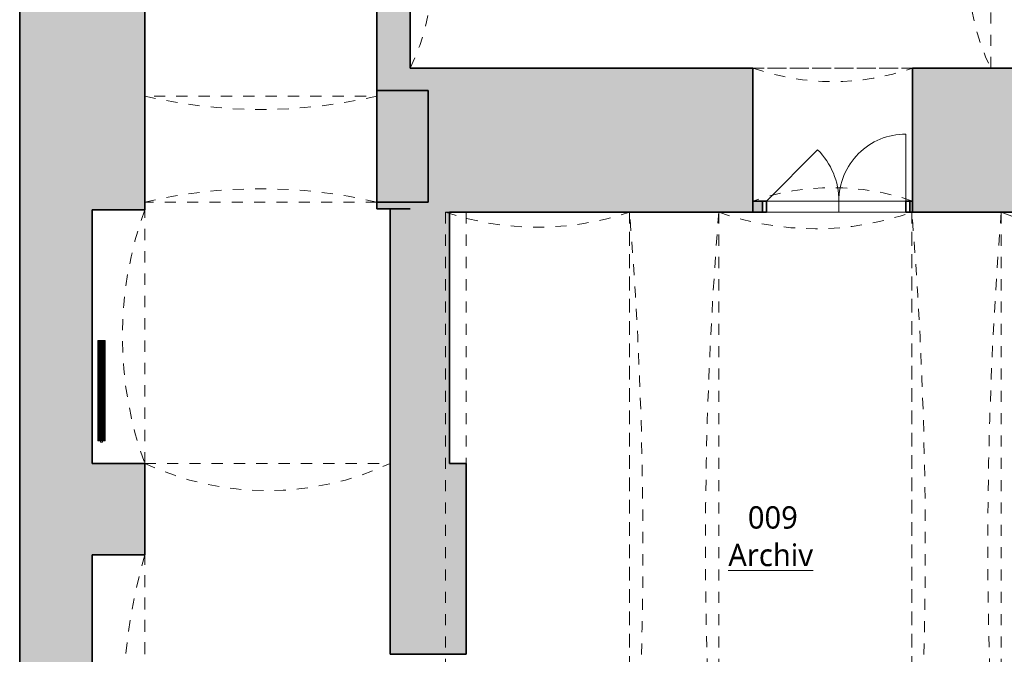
# Model space of a CAD drawing. Header units: metres. Extents: x -0.2 to 46.9, y 0 to 27.9.
# Tile 2 of 15: x -0.2 to 8.6, y 3.5 to 9.2. Entities that reach past the tile are written whole.
import ezdxf

# ---------------------------------------------------------------- set-up
doc = ezdxf.new("R2010")
doc.units = ezdxf.units.M
doc.linetypes.add('AV - Cerch_ 1 tecka 4mm', pattern=[0.006, 0.004, -0.001, 0, -0.001])
doc.layers.add('AV-MISTNOSTI', color=5, linetype='Continuous', lineweight=5, true_color=0x0000ff)
for name, color, linetype, lineweight in [('AV-SRAFY', 7, 'Continuous', 35), ('AV-STAVBA', 7, 'Continuous', 18), ('AV-VYBAVENI', 7, 'Continuous', 18)]:
    doc.layers.add(name, color=color, linetype=linetype, lineweight=lineweight)
doc.styles.add('Trebuchet MS_B', font='trebuc.ttf', dxfattribs={"height": 0.2})

# ---------------------------------------------------------------- blocks, each defined once
blk = doc.blocks.new('GM_Otvor s klenutým nadpražím - 1430x2000_1900-1650270-1PP')
at = {"layer": 'AV-STAVBA', "color": 254, "linetype": 'AV - Cerch_ 1 tecka 4mm', "lineweight": 13, "true_color": 0xcccccc}
for p, q in [((-0.715, 0.645), (0.715, 0.645)), ((0.6315, -0.545), (-0.6315, -0.545))]:
    blk.add_line(p, q, dxfattribs=at)
for centre, start, end in [((0, 2.7151), 250.94543, 289.05457), ((0, -2.6151), 70.94543, 109.05457)]:
    blk.add_arc(centre, 2.1901, start, end, dxfattribs=at)
blk = doc.blocks.new('GM_Otvor s klenutým nadpražím - 5960x2050_5960-876872-1PP')
at = {"layer": 'AV-STAVBA', "color": 254, "linetype": 'AV - Cerch_ 1 tecka 4mm', "lineweight": 13, "true_color": 0xcccccc}
for p, q in [((-2.98, 0.4), (2.98, 0.4)), ((2.8965, -0.4), (-2.8965, -0.4))]:
    blk.add_line(p, q, dxfattribs=at)
for centre, start, end in [((0, 37.3417), 265.38807, 274.61193), ((0, -37.3417), 85.38807, 94.61193)]:
    blk.add_arc(centre, 37.0617, start, end, dxfattribs=at)
blk = doc.blocks.new('GM_Nika s klenutým nadpražím - 2270x2480_2200-892734-1PP')
at = {"layer": 'AV-STAVBA', "color": 254, "linetype": 'AV - Cerch_ 1 tecka 4mm', "lineweight": 13, "true_color": 0xcccccc}
for p, q in [((1.135, 0.56), (-1.135, 0.56)), ((1.135, -0.56), (-1.135, -0.56))]:
    blk.add_line(p, q, dxfattribs=at)
blk.add_arc((0, 3.6806), 3.3206, 250.01284, 289.98716, dxfattribs=at)
blk = doc.blocks.new('GM_Nika s klenutým nadpražím - 2890x2400_3100-892733-1PP')
at = {"layer": 'AV-STAVBA', "color": 254, "linetype": 'AV - Cerch_ 1 tecka 4mm', "lineweight": 13, "true_color": 0xcccccc}
for p, q in [((1.445, 0.56), (-1.445, 0.56)), ((1.445, -0.56), (-1.445, -0.56))]:
    blk.add_line(p, q, dxfattribs=at)
blk.add_arc((0, 5.6801), 5.3201, 254.23971, 285.76029, dxfattribs=at)
blk = doc.blocks.new('DO_2-L_Ocel_ - 1250x1850-984935-1PP')
at = {"layer": 'AV-STAVBA', "color": 254, "true_color": 0xcccccc}
for p, q in [((0.6, 0.6499), (0.6, 0.05)), ((-0.65, 0.05), (-0.1904, 0.5096)), ((-0.685, 0.05), (-0.685, -0.05)), ((-0.65, 0.05), (0.6, 0.05)), ((0, 0.05), (0, -0.05)), ((0.635, 0.05), (0.635, -0.05)), ((-0.65, -0.05), (0.6, -0.05))]:
    blk.add_line(p, q, dxfattribs=at)
at = {"layer": 'AV-STAVBA', "color": 254, "lineweight": 35, "true_color": 0xcccccc}
for p, q in [((-0.65, 0.05), (-0.685, 0.05)), ((-0.685, 0.05), (-0.685, -0.05)), ((-0.65, -0.05), (-0.65, 0.05)), ((0.635, 0.05), (0.6, 0.05)), ((0.6, 0.05), (0.6, -0.05)), ((0.635, -0.05), (0.635, 0.05)), ((-0.685, -0.05), (-0.65, -0.05)), ((0.6, -0.05), (0.635, -0.05))]:
    blk.add_line(p, q, dxfattribs=at)
at = {"layer": 'AV-STAVBA', "color": 254, "linetype": 'AV - Cerch_ 1 tecka 4mm', "true_color": 0xcccccc}
for p, q in [((-0.685, 0.05), (0.635, 0.05)), ((-0.65, 0.05), (0.6, 0.05)), ((-0.685, -0.05), (0.635, -0.05)), ((-0.65, -0.05), (0.6, -0.05))]:
    blk.add_line(p, q, dxfattribs=at)
at = {"layer": 'AV-STAVBA', "color": 254, "true_color": 0xcccccc}
for centre, radius, start, end in [((0.5999, 0.05), 0.5999, 89.99469, 180), ((-0.65, 0.05), 0.65, 360, 45)]:
    blk.add_arc(centre, radius, start, end, dxfattribs=at)
blk = doc.blocks.new('GM_Otvor s klenutým nadpražím - 2080x3960-963997-1PP')
at = {"layer": 'AV-STAVBA', "color": 254, "linetype": 'AV - Cerch_ 1 tecka 4mm', "lineweight": 13, "true_color": 0xcccccc}
for p, q in [((-1.04, 0.5), (1.04, 0.5)), ((0.9565, -0.45), (-0.9565, -0.45))]:
    blk.add_line(p, q, dxfattribs=at)
for centre, start, end in [((0, 4.9467), 256.83611, 283.16389), ((0, -4.8967), 76.83611, 103.16389)]:
    blk.add_arc(centre, 4.5667, start, end, dxfattribs=at)
blk = doc.blocks.new('GM_Nika_obdélníková - 2250x3050-1314340-1PP')
at = {"layer": 'AV-STAVBA', "color": 254, "linetype": 'AV - Cerch_ 1 tecka 4mm', "true_color": 0xcccccc}
blk.add_line((-1.125, 0.34), (1.125, 0.34), dxfattribs=at)
blk = doc.blocks.new('GM_Void_valená klenba - GM_Void_valená klenba-1524411-1PP')
at = {"layer": 'AV-STAVBA', "color": 254, "linetype": 'AV - Cerch_ 1 tecka 4mm', "lineweight": 13, "true_color": 0xcccccc}
for p, q in [((-0.9529, 3.13), (-0.9529, -2.83)), ((-0.9529, 3.13), (0.9529, 3.13)), ((0.9529, 3.13), (0.9529, -2.83)), ((-0.9529, -2.83), (0.9529, -2.83))]:
    blk.add_line(p, q, dxfattribs=at)
for centre, start, end in [((0, 5.5491), 248.50075, 291.49925), ((0, -5.2491), 68.50075, 111.49925)]:
    blk.add_arc(centre, 2.6, start, end, dxfattribs=at)
blk = doc.blocks.new('GM_Void_valená klenba - GM_Void_valená klenba-1524412-1PP')
at = {"layer": 'AV-STAVBA', "color": 254, "linetype": 'AV - Cerch_ 1 tecka 4mm', "lineweight": 13, "true_color": 0xcccccc}
for p, q in [((-0.865, 2.98), (-0.865, -2.98)), ((-0.865, 2.98), (0.865, 2.98)), ((0.865, 2.98), (0.865, -2.98)), ((-0.865, -2.98), (0.865, -2.98))]:
    blk.add_line(p, q, dxfattribs=at)
for centre, start, end in [((0, 5.4319), 250.56773, 289.43227), ((0, -5.4319), 70.56773, 109.43227)]:
    blk.add_arc(centre, 2.6, start, end, dxfattribs=at)
blk = doc.blocks.new('GM_Void_valená klenba - GM_Void_valená klenba-1524413-1PP')
at = {"layer": 'AV-STAVBA', "color": 254, "linetype": 'AV - Cerch_ 1 tecka 4mm', "lineweight": 13, "true_color": 0xcccccc}
for p, q in [((-0.825, 2.98), (-0.825, -2.98)), ((-0.825, 2.98), (0.825, 2.98)), ((0.825, 2.98), (0.825, -2.98)), ((-0.825, -2.98), (0.825, -2.98))]:
    blk.add_line(p, q, dxfattribs=at)
for centre, start, end in [((0, 5.4456), 251.49982, 288.50018), ((0, -5.4456), 71.49982, 108.50018)]:
    blk.add_arc(centre, 2.6, start, end, dxfattribs=at)
blk = doc.blocks.new('GM_Void_valená klenba - GM_Void_valená klenba-1655889-1PP')
at = {"layer": 'AV-STAVBA', "color": 254, "linetype": 'AV - Cerch_ 1 tecka 4mm', "lineweight": 13, "true_color": 0xcccccc}
for p, q in [((-1.1, 2.005), (-1.1, -1.705)), ((-1.1, 2.005), (1.1, 2.005)), ((1.1, 2.005), (1.1, -1.705)), ((-1.1, -1.705), (1.1, -1.705))]:
    blk.add_line(p, q, dxfattribs=at)
for centre, start, end in [((0, 4.3608), 244.971, 295.029), ((0, -4.0608), 64.971, 115.029)]:
    blk.add_arc(centre, 2.6, start, end, dxfattribs=at)
blk = doc.blocks.new('GM_Void_valená klenba - GM_Void_valená klenba-1524437-1PP')
at = {"layer": 'AV-STAVBA', "color": 254, "linetype": 'AV - Cerch_ 1 tecka 4mm', "lineweight": 13, "true_color": 0xcccccc}
for p, q in [((-0.845, 2.6), (-0.845, -2.6)), ((-0.845, 2.6), (0.845, 2.6)), ((0.845, 2.6), (0.845, -2.6)), ((-0.845, -2.6), (0.845, -2.6))]:
    blk.add_line(p, q, dxfattribs=at)
for centre, start, end in [((0, 4.3352), 244.03488, 295.96512), ((0, -4.3352), 64.03488, 115.96512)]:
    blk.add_arc(centre, 1.93, start, end, dxfattribs=at)
blk = doc.blocks.new('D0089 - 1514 - OÚPSŘ_Benešova_rvt-1-1PP')
at = {"layer": 'AV-SRAFY', "lineweight": 5, "true_color": 0xcccccc}
blk.add_hatch(color=254, dxfattribs=at).paths.add_polyline_path([(0.4148, 1.4982), (0.4148, 4.3882), (0.8848, 4.3882), (0.8848, 5.2082), (0.4148, 5.2082), (0.4148, 7.4782), (0.8848, 7.4782), (0.8848, 13.7982), (-0.2352, 13.7982), (-0.2352, 1.4982)])
at = {"layer": 'AV-SRAFY', "lineweight": 18, "true_color": 0xcccccc}
for points in [[(3.2648, 7.4882), (3.2648, 10.1482), (2.9648, 10.1482), (2.9648, 7.4882)], [(3.3908, 7.5482), (3.4248, 7.5482), (3.4248, 8.5482), (2.9648, 8.5482), (2.9648, 7.5482)], [(3.0848, 3.4982), (3.7648, 3.4982), (3.7648, 5.2082), (3.6148, 5.2082), (3.6148, 7.4582), (3.7648, 7.4582), (3.7648, 7.4882), (3.0848, 7.4882), (3.0848, 6.2045)]]:
    blk.add_hatch(color=254, dxfattribs=at).paths.add_polyline_path(points)
h = blk.add_hatch(color=254, dxfattribs=at)
h.paths.add_polyline_path([(9.4317, 7.4582), (10.7648, 7.4582), (10.7648, 8.7482), (7.7648, 8.7482), (7.7648, 7.4582)])
h.paths.add_polyline_path([(3.7648, 7.4582), (6.3348, 7.4582), (6.3348, 8.7482), (3.2648, 8.7482), (3.2648, 7.4882), (3.7648, 7.4882)])
h = blk.add_hatch(color=254, dxfattribs=at)
h.paths.add_polyline_path([(6.4198, 7.4582), (6.4198, 7.5582), (6.3348, 7.5582), (6.3348, 7.4582)])
h.paths.add_polyline_path([(7.7648, 7.4582), (7.7648, 7.5582), (7.7398, 7.5582), (7.7398, 7.4582)])
at = {"layer": 'AV-STAVBA', "color": 254, "lineweight": 35, "true_color": 0xcccccc}
for p, q in [((-0.2352, 13.7982), (-0.2352, 1.4982)), ((0.8848, 7.4782), (0.8848, 13.7982)), ((2.9648, 10.1482), (2.9648, 7.4882)), ((3.2648, 8.7482), (3.2648, 10.1482)), ((6.3348, 8.7482), (3.2648, 8.7482)), ((6.3348, 7.4582), (6.3348, 8.7482)), ((10.7648, 8.7482), (7.7648, 8.7482)), ((7.7648, 8.7482), (7.7648, 7.4582)), ((3.4248, 8.5482), (2.9648, 8.5482)), ((2.9648, 8.5482), (2.9648, 7.5482)), ((3.4248, 7.5482), (3.4248, 8.5482)), ((2.9648, 7.5482), (3.4248, 7.5482)), ((6.4198, 7.5582), (6.3348, 7.5582)), ((6.3348, 7.5582), (6.3348, 7.4582)), ((6.4198, 7.4582), (6.4198, 7.5582)), ((7.7648, 7.5582), (7.7398, 7.5582)), ((7.7398, 7.5582), (7.7398, 7.4582)), ((7.7648, 7.4582), (7.7648, 7.5582)), ((0.4148, 7.4782), (0.4148, 5.2082)), ((0.8848, 7.4782), (0.4148, 7.4782)), ((2.9648, 7.4882), (3.2648, 7.4882)), ((3.2648, 7.4882), (3.0848, 7.4882)), ((3.0848, 7.4882), (3.0848, 3.4982)), ((3.6148, 5.2082), (3.6148, 7.4582)), ((3.6148, 7.4582), (3.7648, 7.4582)), ((3.7648, 7.4582), (6.3348, 7.4582)), ((6.3348, 7.4582), (6.4198, 7.4582)), ((7.7398, 7.4582), (7.7648, 7.4582)), ((7.7648, 7.4582), (10.7648, 7.4582)), ((0.8848, 5.2082), (0.4148, 5.2082)), ((0.8848, 4.3882), (0.8848, 5.2082)), ((3.7648, 5.2082), (3.6148, 5.2082)), ((3.7648, 3.4982), (3.7648, 5.2082)), ((0.4148, 1.4982), (0.4148, 4.3882)), ((0.8848, 4.3882), (0.4148, 4.3882)), ((3.0848, 3.4982), (3.7648, 3.4982))]:
    blk.add_line(p, q, dxfattribs=at)
at = {"layer": 'AV-STAVBA', "color": 254, "true_color": 0xcccccc}
for p, q in [((6.4548, 7.5582), (7.7048, 7.5582)), ((6.4548, 7.5582), (7.7048, 7.5582)), ((7.7048, 7.4582), (6.4548, 7.4582)), ((7.7048, 7.4582), (6.4548, 7.4582))]:
    blk.add_line(p, q, dxfattribs=at)
at = {"layer": 'AV-STAVBA', "color": 254, "linetype": 'AV - Cerch_ 1 tecka 4mm', "lineweight": 13, "true_color": 0xcccccc}
for name, p, rotation in [('GM_Void_valená klenba - GM_Void_valená klenba-1524437-1PP', (5.8648, 9.5932), 89.9999999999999), ('GM_Otvor s klenutým nadpražím - 2080x3960-963997-1PP', (1.9248, 8.0482), 180), ('GM_Nika s klenutým nadpražím - 2270x2480_2200-892734-1PP', (0.3248, 6.3432), 269.9999999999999), ('GM_Nika_obdélníková - 2250x3050-1314340-1PP', (3.4248, 6.3332), 269.9999999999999), ('GM_Otvor s klenutým nadpražím - 5960x2050_5960-876872-1PP', (5.6291, 4.4782), 269.9999999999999), ('GM_Otvor s klenutým nadpražím - 5960x2050_5960-876872-1PP', (8.1591, 4.4782), 269.9999999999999), ('GM_Nika s klenutým nadpražím - 2890x2400_3100-892733-1PP', (0.3248, 2.9432), 269.9999999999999)]:
    blk.add_blockref(name, p, dxfattribs=dict(at, rotation=rotation))
for name, p in [('GM_Otvor s klenutým nadpražím - 1430x2000_1900-1650270-1PP', (7.0498, 8.1032)), ('DO_2-L_Ocel_ - 1250x1850-984935-1PP', (7.1048, 7.5082)), ('GM_Void_valená klenba - GM_Void_valená klenba-1524413-1PP', (4.4041, 4.4782)), ('GM_Void_valená klenba - GM_Void_valená klenba-1524412-1PP', (6.8941, 4.4782)), ('GM_Void_valená klenba - GM_Void_valená klenba-1524411-1PP', (9.5119, 4.3282)), ('GM_Void_valená klenba - GM_Void_valená klenba-1655889-1PP', (1.9848, 3.2032))]:
    blk.add_blockref(name, p, dxfattribs=at)
blk = doc.blocks.new('PF_Deskový radiátor_připojení boční - 900_450_66-876085-1PP')
at = {"layer": 'AV-VYBAVENI', "color": 5, "true_color": 0x0000ff}
for p, q in [((-0.45, 0.01), (-0.46, 0.01)), ((-0.46, 0.01), (-0.46, -0.01)), ((-0.46, 0.01), (-0.46, 0.0097)), ((-0.45, 0.01), (-0.46, 0.01)), ((-0.46, 0.01), (-0.46, 0.0097)), ((-0.46, 0.01), (-0.46, 0.0097)), ((0.45, 0.033), (-0.45, 0.033)), ((-0.45, 0.033), (-0.45, -0.033)), ((-0.443, -0.026), (-0.443, 0.026)), ((-0.443, 0.026), (0.443, 0.026)), ((-0.433, 0.026), (-0.436, 0.026)), ((-0.436, 0.026), (-0.436, -0.026)), ((-0.433, -0.026), (-0.433, 0.026)), ((-0.4245, 0.026), (-0.4275, 0.026)), ((-0.4275, 0.026), (-0.4275, -0.026)), ((-0.4245, -0.026), (-0.4245, 0.026)), ((-0.416, 0.026), (-0.419, 0.026)), ((-0.419, 0.026), (-0.419, -0.026)), ((-0.416, -0.026), (-0.416, 0.026)), ((-0.4075, 0.026), (-0.4105, 0.026)), ((-0.4105, 0.026), (-0.4105, -0.026)), ((-0.4075, -0.026), (-0.4075, 0.026)), ((-0.399, 0.026), (-0.402, 0.026)), ((-0.402, 0.026), (-0.402, -0.026)), ((-0.399, -0.026), (-0.399, 0.026)), ((-0.3905, 0.026), (-0.3935, 0.026)), ((-0.3935, 0.026), (-0.3935, -0.026)), ((-0.3905, -0.026), (-0.3905, 0.026)), ((-0.382, 0.026), (-0.385, 0.026)), ((-0.385, 0.026), (-0.385, -0.026)), ((-0.382, -0.026), (-0.382, 0.026)), ((-0.3735, 0.026), (-0.3765, 0.026)), ((-0.3765, 0.026), (-0.3765, -0.026)), ((-0.3735, -0.026), (-0.3735, 0.026)), ((-0.365, 0.026), (-0.368, 0.026)), ((-0.368, 0.026), (-0.368, -0.026)), ((-0.365, -0.026), (-0.365, 0.026)), ((-0.3565, 0.026), (-0.3595, 0.026)), ((-0.3595, 0.026), (-0.3595, -0.026)), ((-0.3565, -0.026), (-0.3565, 0.026)), ((-0.348, 0.026), (-0.351, 0.026)), ((-0.351, 0.026), (-0.351, -0.026)), ((-0.348, -0.026), (-0.348, 0.026)), ((-0.3395, 0.026), (-0.3425, 0.026)), ((-0.3425, 0.026), (-0.3425, -0.026)), ((-0.3395, -0.026), (-0.3395, 0.026)), ((-0.331, 0.026), (-0.334, 0.026)), ((-0.334, 0.026), (-0.334, -0.026)), ((-0.331, -0.026), (-0.331, 0.026)), ((-0.3225, 0.026), (-0.3255, 0.026)), ((-0.3255, 0.026), (-0.3255, -0.026)), ((-0.3225, -0.026), (-0.3225, 0.026)), ((-0.314, 0.026), (-0.317, 0.026)), ((-0.317, 0.026), (-0.317, -0.026)), ((-0.314, -0.026), (-0.314, 0.026)), ((-0.3055, 0.026), (-0.3085, 0.026)), ((-0.3085, 0.026), (-0.3085, -0.026)), ((-0.3055, -0.026), (-0.3055, 0.026)), ((-0.297, 0.026), (-0.3, 0.026)), ((-0.3, 0.026), (-0.3, -0.026)), ((-0.297, -0.026), (-0.297, 0.026)), ((-0.2885, 0.026), (-0.2915, 0.026)), ((-0.2915, 0.026), (-0.2915, -0.026)), ((-0.2885, -0.026), (-0.2885, 0.026)), ((-0.28, 0.026), (-0.283, 0.026)), ((-0.283, 0.026), (-0.283, -0.026)), ((-0.28, -0.026), (-0.28, 0.026)), ((-0.2715, 0.026), (-0.2745, 0.026)), ((-0.2745, 0.026), (-0.2745, -0.026)), ((-0.2715, -0.026), (-0.2715, 0.026)), ((-0.263, 0.026), (-0.266, 0.026)), ((-0.266, 0.026), (-0.266, -0.026)), ((-0.263, -0.026), (-0.263, 0.026)), ((-0.2545, 0.026), (-0.2575, 0.026)), ((-0.2575, 0.026), (-0.2575, -0.026)), ((-0.2545, -0.026), (-0.2545, 0.026)), ((-0.246, 0.026), (-0.249, 0.026)), ((-0.249, 0.026), (-0.249, -0.026)), ((-0.246, -0.026), (-0.246, 0.026)), ((-0.2375, 0.026), (-0.2405, 0.026)), ((-0.2405, 0.026), (-0.2405, -0.026)), ((-0.2375, -0.026), (-0.2375, 0.026)), ((-0.229, 0.026), (-0.232, 0.026)), ((-0.232, 0.026), (-0.232, -0.026)), ((-0.229, -0.026), (-0.229, 0.026)), ((-0.2205, 0.026), (-0.2235, 0.026)), ((-0.2235, 0.026), (-0.2235, -0.026)), ((-0.2205, -0.026), (-0.2205, 0.026)), ((-0.212, 0.026), (-0.215, 0.026)), ((-0.215, 0.026), (-0.215, -0.026)), ((-0.212, -0.026), (-0.212, 0.026)), ((-0.2035, 0.026), (-0.2065, 0.026)), ((-0.2065, 0.026), (-0.2065, -0.026)), ((-0.2035, -0.026), (-0.2035, 0.026)), ((-0.195, 0.026), (-0.198, 0.026)), ((-0.198, 0.026), (-0.198, -0.026)), ((-0.195, -0.026), (-0.195, 0.026)), ((-0.1865, 0.026), (-0.1895, 0.026)), ((-0.1895, 0.026), (-0.1895, -0.026)), ((-0.1865, -0.026), (-0.1865, 0.026)), ((-0.178, 0.026), (-0.181, 0.026)), ((-0.181, 0.026), (-0.181, -0.026)), ((-0.178, -0.026), (-0.178, 0.026)), ((-0.1695, 0.026), (-0.1725, 0.026)), ((-0.1725, 0.026), (-0.1725, -0.026)), ((-0.1695, -0.026), (-0.1695, 0.026)), ((-0.161, 0.026), (-0.164, 0.026)), ((-0.164, 0.026), (-0.164, -0.026)), ((-0.161, -0.026), (-0.161, 0.026)), ((-0.1525, 0.026), (-0.1555, 0.026)), ((-0.1555, 0.026), (-0.1555, -0.026)), ((-0.1525, -0.026), (-0.1525, 0.026)), ((-0.144, 0.026), (-0.147, 0.026)), ((-0.147, 0.026), (-0.147, -0.026)), ((-0.144, -0.026), (-0.144, 0.026)), ((-0.1355, 0.026), (-0.1385, 0.026)), ((-0.1385, 0.026), (-0.1385, -0.026)), ((-0.1355, -0.026), (-0.1355, 0.026)), ((-0.127, 0.026), (-0.13, 0.026)), ((-0.13, 0.026), (-0.13, -0.026)), ((-0.127, -0.026), (-0.127, 0.026)), ((-0.1185, 0.026), (-0.1215, 0.026)), ((-0.1215, 0.026), (-0.1215, -0.026)), ((-0.1185, -0.026), (-0.1185, 0.026)), ((-0.11, 0.026), (-0.113, 0.026)), ((-0.113, 0.026), (-0.113, -0.026)), ((-0.11, -0.026), (-0.11, 0.026)), ((-0.1015, 0.026), (-0.1045, 0.026)), ((-0.1045, 0.026), (-0.1045, -0.026)), ((-0.1015, -0.026), (-0.1015, 0.026)), ((-0.093, 0.026), (-0.096, 0.026)), ((-0.096, 0.026), (-0.096, -0.026)), ((-0.093, -0.026), (-0.093, 0.026)), ((-0.0845, 0.026), (-0.0875, 0.026)), ((-0.0875, 0.026), (-0.0875, -0.026)), ((-0.0845, -0.026), (-0.0845, 0.026)), ((-0.076, 0.026), (-0.079, 0.026)), ((-0.079, 0.026), (-0.079, -0.026)), ((-0.076, -0.026), (-0.076, 0.026)), ((-0.0675, 0.026), (-0.0705, 0.026)), ((-0.0705, 0.026), (-0.0705, -0.026)), ((-0.0675, -0.026), (-0.0675, 0.026)), ((-0.059, 0.026), (-0.062, 0.026)), ((-0.062, 0.026), (-0.062, -0.026)), ((-0.059, -0.026), (-0.059, 0.026)), ((-0.0505, 0.026), (-0.0535, 0.026)), ((-0.0535, 0.026), (-0.0535, -0.026)), ((-0.0505, -0.026), (-0.0505, 0.026)), ((-0.042, 0.026), (-0.045, 0.026)), ((-0.045, 0.026), (-0.045, -0.026)), ((-0.042, -0.026), (-0.042, 0.026)), ((-0.0335, 0.026), (-0.0365, 0.026)), ((-0.0365, 0.026), (-0.0365, -0.026)), ((-0.0335, -0.026), (-0.0335, 0.026)), ((-0.025, 0.026), (-0.028, 0.026)), ((-0.028, 0.026), (-0.028, -0.026)), ((-0.025, -0.026), (-0.025, 0.026)), ((-0.0165, 0.026), (-0.0195, 0.026)), ((-0.0195, 0.026), (-0.0195, -0.026)), ((-0.0165, -0.026), (-0.0165, 0.026)), ((-0.008, 0.026), (-0.011, 0.026)), ((-0.011, 0.026), (-0.011, -0.026)), ((-0.008, -0.026), (-0.008, 0.026)), ((0.0005, 0.026), (-0.0025, 0.026)), ((-0.0025, 0.026), (-0.0025, -0.026)), ((0.0005, -0.026), (0.0005, 0.026)), ((0.009, 0.026), (0.006, 0.026)), ((0.006, 0.026), (0.006, -0.026)), ((0.009, -0.026), (0.009, 0.026)), ((0.0175, 0.026), (0.0145, 0.026)), ((0.0145, 0.026), (0.0145, -0.026)), ((0.0175, -0.026), (0.0175, 0.026)), ((0.026, 0.026), (0.023, 0.026)), ((0.023, 0.026), (0.023, -0.026)), ((0.026, -0.026), (0.026, 0.026)), ((0.0345, 0.026), (0.0315, 0.026)), ((0.0315, 0.026), (0.0315, -0.026)), ((0.0345, -0.026), (0.0345, 0.026)), ((0.043, 0.026), (0.04, 0.026)), ((0.04, 0.026), (0.04, -0.026)), ((0.043, -0.026), (0.043, 0.026)), ((0.0515, 0.026), (0.0485, 0.026)), ((0.0485, 0.026), (0.0485, -0.026)), ((0.0515, -0.026), (0.0515, 0.026)), ((0.06, 0.026), (0.057, 0.026)), ((0.057, 0.026), (0.057, -0.026)), ((0.06, -0.026), (0.06, 0.026)), ((0.0685, 0.026), (0.0655, 0.026)), ((0.0655, 0.026), (0.0655, -0.026)), ((0.0685, -0.026), (0.0685, 0.026)), ((0.077, 0.026), (0.074, 0.026)), ((0.074, 0.026), (0.074, -0.026)), ((0.077, -0.026), (0.077, 0.026)), ((0.0855, 0.026), (0.0825, 0.026)), ((0.0825, 0.026), (0.0825, -0.026)), ((0.0855, -0.026), (0.0855, 0.026)), ((0.094, 0.026), (0.091, 0.026)), ((0.091, 0.026), (0.091, -0.026)), ((0.094, -0.026), (0.094, 0.026)), ((0.1025, 0.026), (0.0995, 0.026)), ((0.0995, 0.026), (0.0995, -0.026)), ((0.1025, -0.026), (0.1025, 0.026)), ((0.111, 0.026), (0.108, 0.026)), ((0.108, 0.026), (0.108, -0.026)), ((0.111, -0.026), (0.111, 0.026)), ((0.1195, 0.026), (0.1165, 0.026)), ((0.1165, 0.026), (0.1165, -0.026)), ((0.1195, -0.026), (0.1195, 0.026)), ((0.128, 0.026), (0.125, 0.026)), ((0.125, 0.026), (0.125, -0.026)), ((0.128, -0.026), (0.128, 0.026)), ((0.1365, 0.026), (0.1335, 0.026)), ((0.1335, 0.026), (0.1335, -0.026)), ((0.1365, -0.026), (0.1365, 0.026)), ((0.145, 0.026), (0.142, 0.026)), ((0.142, 0.026), (0.142, -0.026)), ((0.145, -0.026), (0.145, 0.026)), ((0.1535, 0.026), (0.1505, 0.026)), ((0.1505, 0.026), (0.1505, -0.026)), ((0.1535, -0.026), (0.1535, 0.026)), ((0.162, 0.026), (0.159, 0.026)), ((0.159, 0.026), (0.159, -0.026)), ((0.162, -0.026), (0.162, 0.026)), ((0.1705, 0.026), (0.1675, 0.026)), ((0.1675, 0.026), (0.1675, -0.026)), ((0.1705, -0.026), (0.1705, 0.026)), ((0.179, 0.026), (0.176, 0.026)), ((0.176, 0.026), (0.176, -0.026)), ((0.179, -0.026), (0.179, 0.026)), ((0.1875, 0.026), (0.1845, 0.026)), ((0.1845, 0.026), (0.1845, -0.026)), ((0.1875, -0.026), (0.1875, 0.026)), ((0.196, 0.026), (0.193, 0.026)), ((0.193, 0.026), (0.193, -0.026)), ((0.196, -0.026), (0.196, 0.026)), ((0.2045, 0.026), (0.2015, 0.026)), ((0.2015, 0.026), (0.2015, -0.026)), ((0.2045, -0.026), (0.2045, 0.026)), ((0.213, 0.026), (0.21, 0.026)), ((0.21, 0.026), (0.21, -0.026)), ((0.213, -0.026), (0.213, 0.026)), ((0.2215, 0.026), (0.2185, 0.026)), ((0.2185, 0.026), (0.2185, -0.026)), ((0.2215, -0.026), (0.2215, 0.026)), ((0.23, 0.026), (0.227, 0.026)), ((0.227, 0.026), (0.227, -0.026)), ((0.23, -0.026), (0.23, 0.026)), ((0.2385, 0.026), (0.2355, 0.026)), ((0.2355, 0.026), (0.2355, -0.026)), ((0.2385, -0.026), (0.2385, 0.026)), ((0.247, 0.026), (0.244, 0.026)), ((0.244, 0.026), (0.244, -0.026)), ((0.247, -0.026), (0.247, 0.026)), ((0.2555, 0.026), (0.2525, 0.026)), ((0.2525, 0.026), (0.2525, -0.026)), ((0.2555, -0.026), (0.2555, 0.026)), ((0.264, 0.026), (0.261, 0.026)), ((0.261, 0.026), (0.261, -0.026)), ((0.264, -0.026), (0.264, 0.026)), ((0.2725, 0.026), (0.2695, 0.026)), ((0.2695, 0.026), (0.2695, -0.026)), ((0.2725, -0.026), (0.2725, 0.026)), ((0.281, 0.026), (0.278, 0.026)), ((0.278, 0.026), (0.278, -0.026)), ((0.281, -0.026), (0.281, 0.026)), ((0.2895, 0.026), (0.2865, 0.026)), ((0.2865, 0.026), (0.2865, -0.026)), ((0.2895, -0.026), (0.2895, 0.026)), ((0.298, 0.026), (0.295, 0.026)), ((0.295, 0.026), (0.295, -0.026)), ((0.298, -0.026), (0.298, 0.026)), ((0.3065, 0.026), (0.3035, 0.026)), ((0.3035, 0.026), (0.3035, -0.026)), ((0.3065, -0.026), (0.3065, 0.026)), ((0.315, 0.026), (0.312, 0.026)), ((0.312, 0.026), (0.312, -0.026)), ((0.315, -0.026), (0.315, 0.026)), ((0.3235, 0.026), (0.3205, 0.026)), ((0.3205, 0.026), (0.3205, -0.026)), ((0.3235, -0.026), (0.3235, 0.026)), ((0.332, 0.026), (0.329, 0.026)), ((0.329, 0.026), (0.329, -0.026)), ((0.332, -0.026), (0.332, 0.026)), ((0.3405, 0.026), (0.3375, 0.026)), ((0.3375, 0.026), (0.3375, -0.026)), ((0.3405, -0.026), (0.3405, 0.026)), ((0.349, 0.026), (0.346, 0.026)), ((0.346, 0.026), (0.346, -0.026)), ((0.349, -0.026), (0.349, 0.026)), ((0.3575, 0.026), (0.3545, 0.026)), ((0.3545, 0.026), (0.3545, -0.026)), ((0.3575, -0.026), (0.3575, 0.026)), ((0.366, 0.026), (0.363, 0.026)), ((0.363, 0.026), (0.363, -0.026)), ((0.366, -0.026), (0.366, 0.026)), ((0.3745, 0.026), (0.3715, 0.026)), ((0.3715, 0.026), (0.3715, -0.026)), ((0.3745, -0.026), (0.3745, 0.026)), ((0.383, 0.026), (0.38, 0.026)), ((0.38, 0.026), (0.38, -0.026)), ((0.383, -0.026), (0.383, 0.026)), ((0.3915, 0.026), (0.3885, 0.026)), ((0.3885, 0.026), (0.3885, -0.026)), ((0.3915, -0.026), (0.3915, 0.026)), ((0.4, 0.026), (0.397, 0.026)), ((0.397, 0.026), (0.397, -0.026)), ((0.4, -0.026), (0.4, 0.026)), ((0.4085, 0.026), (0.4055, 0.026)), ((0.4055, 0.026), (0.4055, -0.026)), ((0.4085, -0.026), (0.4085, 0.026)), ((0.417, 0.026), (0.414, 0.026)), ((0.414, 0.026), (0.414, -0.026)), ((0.417, -0.026), (0.417, 0.026)), ((0.4255, 0.026), (0.4225, 0.026)), ((0.4225, 0.026), (0.4225, -0.026)), ((0.4255, -0.026), (0.4255, 0.026)), ((0.434, 0.026), (0.431, 0.026)), ((0.431, 0.026), (0.431, -0.026)), ((0.434, -0.026), (0.434, 0.026)), ((0.4425, 0.026), (0.4395, 0.026)), ((0.4395, 0.026), (0.4395, -0.026)), ((0.4425, -0.026), (0.4425, 0.026)), ((0.443, 0.026), (0.443, -0.026)), ((0.45, -0.033), (0.45, 0.033)), ((-0.46, -0.0097), (-0.46, -0.01)), ((-0.46, -0.0097), (-0.46, -0.01)), ((-0.46, -0.0097), (-0.46, -0.01)), ((-0.46, -0.01), (-0.45, -0.01)), ((-0.46, -0.01), (-0.45, -0.01)), ((-0.45, -0.033), (0.45, -0.033)), ((0.443, -0.026), (-0.443, -0.026)), ((-0.436, -0.026), (-0.433, -0.026)), ((-0.4275, -0.026), (-0.4245, -0.026)), ((-0.419, -0.026), (-0.416, -0.026)), ((-0.4105, -0.026), (-0.4075, -0.026)), ((-0.402, -0.026), (-0.399, -0.026)), ((-0.3935, -0.026), (-0.3905, -0.026)), ((-0.385, -0.026), (-0.382, -0.026)), ((-0.3765, -0.026), (-0.3735, -0.026)), ((-0.368, -0.026), (-0.365, -0.026)), ((-0.3595, -0.026), (-0.3565, -0.026)), ((-0.351, -0.026), (-0.348, -0.026)), ((-0.3425, -0.026), (-0.3395, -0.026)), ((-0.334, -0.026), (-0.331, -0.026)), ((-0.3255, -0.026), (-0.3225, -0.026)), ((-0.317, -0.026), (-0.314, -0.026)), ((-0.3085, -0.026), (-0.3055, -0.026)), ((-0.3, -0.026), (-0.297, -0.026)), ((-0.2915, -0.026), (-0.2885, -0.026)), ((-0.283, -0.026), (-0.28, -0.026)), ((-0.2745, -0.026), (-0.2715, -0.026)), ((-0.266, -0.026), (-0.263, -0.026)), ((-0.2575, -0.026), (-0.2545, -0.026)), ((-0.249, -0.026), (-0.246, -0.026)), ((-0.2405, -0.026), (-0.2375, -0.026)), ((-0.232, -0.026), (-0.229, -0.026)), ((-0.2235, -0.026), (-0.2205, -0.026)), ((-0.215, -0.026), (-0.212, -0.026)), ((-0.2065, -0.026), (-0.2035, -0.026)), ((-0.198, -0.026), (-0.195, -0.026)), ((-0.1895, -0.026), (-0.1865, -0.026)), ((-0.181, -0.026), (-0.178, -0.026)), ((-0.1725, -0.026), (-0.1695, -0.026)), ((-0.164, -0.026), (-0.161, -0.026)), ((-0.1555, -0.026), (-0.1525, -0.026)), ((-0.147, -0.026), (-0.144, -0.026)), ((-0.1385, -0.026), (-0.1355, -0.026)), ((-0.13, -0.026), (-0.127, -0.026)), ((-0.1215, -0.026), (-0.1185, -0.026)), ((-0.113, -0.026), (-0.11, -0.026)), ((-0.1045, -0.026), (-0.1015, -0.026)), ((-0.096, -0.026), (-0.093, -0.026)), ((-0.0875, -0.026), (-0.0845, -0.026)), ((-0.079, -0.026), (-0.076, -0.026)), ((-0.0705, -0.026), (-0.0675, -0.026)), ((-0.062, -0.026), (-0.059, -0.026)), ((-0.0535, -0.026), (-0.0505, -0.026)), ((-0.045, -0.026), (-0.042, -0.026)), ((-0.0365, -0.026), (-0.0335, -0.026)), ((-0.028, -0.026), (-0.025, -0.026)), ((-0.0195, -0.026), (-0.0165, -0.026)), ((-0.011, -0.026), (-0.008, -0.026)), ((-0.0025, -0.026), (0.0005, -0.026)), ((0.006, -0.026), (0.009, -0.026)), ((0.0145, -0.026), (0.0175, -0.026)), ((0.023, -0.026), (0.026, -0.026)), ((0.0315, -0.026), (0.0345, -0.026)), ((0.04, -0.026), (0.043, -0.026)), ((0.0485, -0.026), (0.0515, -0.026)), ((0.057, -0.026), (0.06, -0.026)), ((0.0655, -0.026), (0.0685, -0.026)), ((0.074, -0.026), (0.077, -0.026)), ((0.0825, -0.026), (0.0855, -0.026)), ((0.091, -0.026), (0.094, -0.026)), ((0.0995, -0.026), (0.1025, -0.026)), ((0.108, -0.026), (0.111, -0.026)), ((0.1165, -0.026), (0.1195, -0.026)), ((0.125, -0.026), (0.128, -0.026)), ((0.1335, -0.026), (0.1365, -0.026)), ((0.142, -0.026), (0.145, -0.026)), ((0.1505, -0.026), (0.1535, -0.026)), ((0.159, -0.026), (0.162, -0.026)), ((0.1675, -0.026), (0.1705, -0.026)), ((0.176, -0.026), (0.179, -0.026)), ((0.1845, -0.026), (0.1875, -0.026)), ((0.193, -0.026), (0.196, -0.026)), ((0.2015, -0.026), (0.2045, -0.026)), ((0.21, -0.026), (0.213, -0.026)), ((0.2185, -0.026), (0.2215, -0.026)), ((0.227, -0.026), (0.23, -0.026)), ((0.2355, -0.026), (0.2385, -0.026)), ((0.244, -0.026), (0.247, -0.026)), ((0.2525, -0.026), (0.2555, -0.026)), ((0.261, -0.026), (0.264, -0.026)), ((0.2695, -0.026), (0.2725, -0.026)), ((0.278, -0.026), (0.281, -0.026)), ((0.2865, -0.026), (0.2895, -0.026)), ((0.295, -0.026), (0.298, -0.026)), ((0.3035, -0.026), (0.3065, -0.026)), ((0.312, -0.026), (0.315, -0.026)), ((0.3205, -0.026), (0.3235, -0.026)), ((0.329, -0.026), (0.332, -0.026)), ((0.3375, -0.026), (0.3405, -0.026)), ((0.346, -0.026), (0.349, -0.026)), ((0.3545, -0.026), (0.3575, -0.026)), ((0.363, -0.026), (0.366, -0.026)), ((0.3715, -0.026), (0.3745, -0.026)), ((0.38, -0.026), (0.383, -0.026)), ((0.3885, -0.026), (0.3915, -0.026)), ((0.397, -0.026), (0.4, -0.026)), ((0.4055, -0.026), (0.4085, -0.026)), ((0.414, -0.026), (0.417, -0.026)), ((0.4225, -0.026), (0.4255, -0.026)), ((0.431, -0.026), (0.434, -0.026)), ((0.4395, -0.026), (0.4425, -0.026))]:
    blk.add_line(p, q, dxfattribs=at)

msp = doc.modelspace()

# ---------------------------------------------------------------- block references
at = {"lineweight": 5}
msp.add_blockref('D0089 - 1514 - OÚPSŘ_Benešova_rvt-1-1PP', (0, 0), dxfattribs=at)
at = {"layer": 'AV-VYBAVENI', "color": 5, "true_color": 0x0000ff, "rotation": 89.99999999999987}
msp.add_blockref('PF_Deskový radiátor_připojení boční - 900_450_66-876085-1PP', (0.4982, 5.8594), dxfattribs=at)

# ---------------------------------------------------------------- texts
at = {"layer": 'AV-MISTNOSTI', "char_height": 0.2, "attachment_point": 1, "style": 'Trebuchet MS_B'}
for s, insert, width in [('009', (6.2893, 4.8241), 0.601266), ('\\LArchiv', (6.1138, 4.4878), 1.02616)]:
    msp.add_mtext(s, dxfattribs=dict(at, insert=insert, width=width))

doc.saveas('drawing.dxf')
